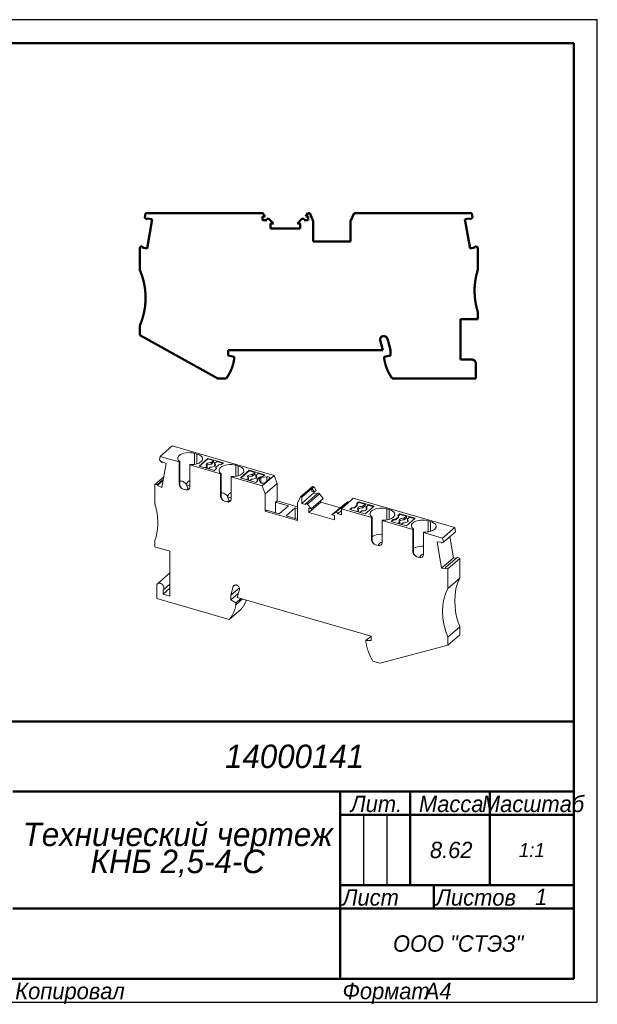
# Model space of a CAD drawing. Header units: millimetres. Extents: x 0 to 297, y 0 to 210.
# Tile 2 of 2: x 173 to 297, y 0 to 210. Entities that reach past the tile are written whole.
import ezdxf

# ---------------------------------------------------------------- set-up
doc = ezdxf.new("R2010")
doc.units = ezdxf.units.MM

# ---------------------------------------------------------------- blocks, each defined once
blk = doc.blocks.new('_FR1Страница_1')
at = {"color": 7, "lineweight": 25, "flags": 128}
for points in [[(297, 210), (0, 210)], [(297, 0), (297, 210)], [(247, 40), (247, 25)], [(252, 40), (252, 25)], [(242, 20), (292, 20)], [(0, 0), (297, 0)]]:
    blk.add_lwpolyline(points, dxfattribs=at)
at = {"color": 7, "lineweight": 50, "flags": 128}
for points in [[(20, 205), (292, 205)], [(292, 205), (292, 5)], [(107, 60), (292, 60)], [(172, 45), (292, 45)], [(242, 45), (242, 5)], [(257, 45), (257, 25)], [(274, 45), (274, 25)], [(242, 40), (292, 40)], [(242, 25), (292, 25)], [(262, 25), (262, 20)], [(172, 20), (292, 20)], [(292, 5), (20, 5)]]:
    blk.add_lwpolyline(points, dxfattribs=at)
at = {"color": 7}
for s, insert, char_height, width, attachment_point in [('\\pl0.5;{\\fT-FLEX Type A|b0|i1;\\l14000141 \\P}', (232, 52.5), 5, 122.5, 5), ('\\pl0.5;{\\fT-FLEX Type A|b0|i1;\\lМасштаб\\P}', (283, 44.125), 3.5, 19.75, 2), ('\\pl0.5;{\\fT-FLEX Type A|b0|i1;\\lЛит.\\P}', (249.5, 44.125), 3.5, 16.75, 2), ('\\pl0.5;{\\fT-FLEX Type A|b0|i1;\\lМасса\\P}', (265.5, 44.125), 3.5, 18.75, 2), ('\\pl0.5;{\\fT-FLEX Type A|b0|i1;\\l8.62\\P}', (265.5, 32.5), 3.5, 18.75, 5), ('{\\fT-FLEX Type A|b0|i1;\\l1:1\\P}', (283, 32.5), 3, 19.5, 5), ('\\pl0.5;{\\fT-FLEX Type A|b0|i1;\\l\\P}', (244.5, 32.5), 3.5, 6.75, 5), ('\\pl0.5;{\\fT-FLEX Type A|b0|i1;\\l\\P}', (249.5, 32.5), 3.5, 6.75, 5), ('\\pl0.5;{\\fT-FLEX Type A|b0|i1;\\l\\P}', (254.5, 32.5), 3.5, 6.75, 5), ('\\pl0.5;{\\fT-FLEX Type A|b0|i1;\\l\\H0.857143x;\\P}', (283, 32.5), 3.5, 19.75, 5), ('\\pl0.5;{\\fT-FLEX Type A|b0|i1;\\lЛист\\P}', (242, 24.125), 3.5, 11.75, 1), ('\\pl0.5;{\\fT-FLEX Type A|b0|i1;\\l\\H0.857143x;\\P}', (257, 24.125), 3.5, 11.75, 2), ('\\pl0.5;{\\fT-FLEX Type A|b0|i1;\\lЛистов\\P}', (262, 24.125), 3.5, 17.75, 1), ('{\\fT-FLEX Type A|b0|i1;\\l1\\P}', (285, 22.5), 3.5, 15.75, 5), ('\\pl0.5;{\\fT-FLEX Type A|b0|i1;\\l\\H0.857143x;\\P}', (285, 24.125), 3.5, 15.75, 2), ('{\\fT-FLEX Type A|b0|i1;\\l\\P}', (257, 22.5), 3.5, 11.75, 5), ('{\\fT-FLEX Type A|b0|i1;\\l}', (207, 20), 3, 71.5, 5), ('\\pl0.5;{\\fT-FLEX Type A|b0|i1;\\lООО "СТЭЗ"\\P}', (267, 12.5), 3.5, 51.75, 5), ('\\pl0.6;{\\fT-FLEX Type A|b0|i1;\\l \\P}', (207, 12.5), 3.5, 71.75, 5), ('\\pl0.5;{\\fT-FLEX Type A|b0|i1;\\lКопировал\\P}', (172, 4.125), 3.5, 23.566, 1), ('\\pl0.5;{\\fT-FLEX Type A|b0|i1;\\l\\P}', (193.816, 4.125), 3.5, 40.967, 1), ('\\pl0.5;{\\fT-FLEX Type A|b0|i1;\\lФормат\\P}', (242, 4.125), 3.5, 18.675, 1), ('\\pl0.5;{\\fT-FLEX Type A|b0|i1;\\l\\P}', (258.925, 4.125), 3.5, 9.825, 1), ('{\\fT-FLEX Type A|b0|i1;\\lA4\\P}', (262.962, 4.125), 3.5, 9.825, 2)]:
    blk.add_mtext(s, dxfattribs=dict(at, insert=insert, char_height=char_height, width=width, attachment_point=attachment_point))
at = {"color": 7, "insert": (207, 32.5), "char_height": 5, "width": 72.5, "attachment_point": 5, "line_spacing_factor": 0.692771}
blk.add_mtext('\\pl0.5;{\\fT-FLEX Type A|b0|i1;\\lТехнический чертеж\\PКНБ 2,5-4-С\\P}', dxfattribs=at)
blk = doc.blocks.new('Страница_1')
at = {"color": 7, "lineweight": 50, "flags": 128}
for points in [[(200.394, 168.651), (200.217, 167.649)], [(225.452, 168.651), (200.394, 168.651)], [(225.452, 168.651), (225.942, 167.951)], [(234.629, 167.951), (235.119, 168.651)], [(235.119, 168.651), (235.496, 168.651)], [(235.496, 168.651), (236.236, 166.901)], [(244.236, 166.901), (244.975, 168.651)], [(244.975, 168.651), (270.171, 168.651)], [(270.171, 168.651), (270.336, 167.719)], [(200.217, 167.649), (200.686, 167.256)], [(200.686, 167.256), (200.733, 167.524)], [(200.688, 161.109), (201.787, 167.338)], [(201.787, 167.338), (200.733, 167.524)], [(225.386, 167.951), (225.386, 167.151)], [(225.942, 167.951), (225.386, 167.951)], [(226.295, 167.151), (225.386, 167.151)], [(227.719, 166.451), (226.807, 167.364)], [(227.719, 166.451), (227.111, 166.451)], [(227.111, 165.401), (227.111, 166.451)], [(232.852, 166.451), (233.764, 167.364)], [(232.852, 166.451), (233.461, 166.451)], [(233.461, 166.451), (233.461, 165.401)], [(235.186, 167.151), (234.276, 167.151)], [(235.186, 167.951), (234.629, 167.951)], [(235.186, 167.951), (235.186, 167.151)], [(236.236, 163.601), (236.236, 166.901)], [(244.236, 166.901), (244.236, 163.601)], [(268.684, 167.339), (269.738, 167.525)], [(269.783, 161.11), (268.684, 167.339)], [(269.785, 167.257), (269.738, 167.525)], [(269.785, 167.257), (270.336, 167.719)], [(227.111, 165.401), (233.461, 165.401)], [(236.236, 163.601), (236.236, 162.601)], [(236.236, 162.601), (244.236, 162.601)], [(244.236, 162.601), (244.236, 163.601)], [(199.136, 161.364), (199.682, 161.563)], [(199.136, 156.551), (199.136, 161.364)], [(199.682, 161.563), (199.635, 161.295)], [(200.688, 161.109), (199.635, 161.295)], [(270.836, 161.296), (269.783, 161.11)], [(271.436, 161.329), (270.789, 161.564)], [(270.789, 161.564), (270.836, 161.296)], [(271.436, 161.329), (271.436, 156.551)], [(271.436, 145.951), (271.436, 147.551)], [(267.736, 137.351), (267.736, 145.951)], [(267.736, 145.951), (271.436, 145.951)], [(199.136, 142.551), (199.136, 144.551)], [(199.136, 142.551), (215.808, 133.301)], [(250.584, 141.47), (251.151, 139.351)], [(251.26, 142.351), (251.334, 142.351)], [(252.736, 139.41), (252.106, 141.759)], [(251.151, 139.351), (218.036, 139.351)], [(218.036, 138.251), (218.036, 139.351)], [(252.736, 139.41), (252.736, 138.251)], [(218.036, 138.251), (219.336, 137.903)], [(219.336, 137.451), (219.336, 137.903)], [(252.736, 138.251), (251.436, 137.903)], [(251.436, 137.903), (251.436, 137.451)], [(267.736, 137.351), (270.116, 137.351)], [(271.016, 136.451), (271.016, 133.301)], [(215.808, 133.301), (217.641, 133.301)], [(271.016, 133.301), (253.13, 133.301)]]:
    blk.add_lwpolyline(points, dxfattribs=at)
at = {"color": 7, "linetype": 'Continuous', "lineweight": 50, "const_width": 0.5}
for points in [[(226.807, 167.364, 0.6681786), (226.295, 167.151, 0.6681786)], [(234.276, 167.151, 0.6681786), (233.764, 167.364, 0.6681786)], [(199.136, 144.551, 0.2087122), (199.136, 156.551, 0.2087122)], [(271.436, 156.551, 0.1071234), (270.856, 150.223, 0.1071234)], [(270.856, 150.223, 0.0456616), (271.436, 147.551, 0.0456616)], [(251.26, 142.351, 0.4931454), (250.584, 141.47, 0.4931454)], [(252.106, 141.759, 0.3394543), (251.334, 142.351, 0.3394543)], [(217.641, 133.301, 0.1196559), (219.336, 137.451, 0.1196559)], [(251.436, 137.451, 0.1196559), (253.13, 133.301, 0.1196559)], [(271.016, 136.451, 0.4142136), (270.116, 137.351, 0.4142136)]]:
    blk.add_lwpolyline(points, format="xyb", dxfattribs=at)
at = {"color": 7, "lineweight": 18, "flags": 128}
for points in [[(206.063, 118.882), (203.488, 116.652)], [(227.883, 112.583), (206.063, 118.882)], [(203.488, 116.652), (203.346, 115.885)], [(203.822, 115.348), (203.346, 115.885)], [(203.488, 116.652), (207.589, 115.468)], [(207.698, 115.563), (207.521, 115.709), (207.386, 115.866), (207.298, 116.031), (207.258, 116.201), (207.266, 116.372), (207.323, 116.541), (207.427, 116.704), (207.577, 116.857)], [(207.577, 116.857), (207.851, 117.049), (208.194, 117.21), (208.594, 117.334), (209.034, 117.417), (209.498, 117.455), (209.968, 117.447), (210.427, 117.394), (210.855, 117.297)], [(211.375, 117.147), (211.708, 117.031), (211.998, 116.888), (212.235, 116.723), (212.413, 116.541), (212.527, 116.346), (212.574, 116.144), (212.551, 115.941), (212.461, 115.743), (212.305, 115.555), (212.089, 115.383), (211.817, 115.232), (211.498, 115.106), (211.142, 115.009), (210.757, 114.943), (210.356, 114.911), (209.95, 114.913)], [(210.855, 117.297), (211.375, 117.147)], [(210.855, 117.297), (210.855, 114.96)], [(211.375, 117.147), (211.375, 115.073)], [(213.729, 116.236), (211.829, 114.591)], [(211.942, 114.558), (213.729, 116.106)], [(217.02, 115.286), (213.729, 116.236)], [(213.729, 116.236), (213.729, 116.106)], [(213.729, 116.106), (214.942, 115.756)], [(203.822, 115.348), (203.863, 115.568)], [(204.002, 115.504), (203.822, 115.348)], [(203.824, 110.024), (204.776, 115.144)], [(204.776, 115.144), (203.863, 115.568)], [(207.589, 115.468), (207.698, 115.563)], [(207.589, 110.748), (207.589, 115.468)], [(207.698, 115.563), (207.698, 110.37)], [(209.95, 114.913), (209.841, 114.818)], [(209.841, 114.818), (209.841, 110.098)], [(209.841, 114.818), (216.423, 112.918)], [(211.829, 114.591), (215.12, 113.641)], [(213.154, 114.208), (213.534, 114.537)], [(213.472, 115.083), (213.366, 114.949), (213.34, 114.805), (213.398, 114.664), (213.534, 114.537)], [(213.472, 114.737), (213.407, 114.655)], [(213.534, 114.19), (213.454, 114.121)], [(214.45, 115.33), (214.162, 115.326), (213.888, 115.28), (213.651, 115.197), (213.472, 115.083)], [(214.45, 114.984), (214.162, 114.979), (213.888, 114.933), (213.651, 114.85), (213.472, 114.737)], [(213.534, 114.19), (213.534, 114.537)], [(214.226, 114.337), (213.847, 114.008)], [(214.226, 114.337), (214.515, 114.341), (214.789, 114.387), (215.025, 114.47), (215.204, 114.583), (215.311, 114.718), (215.337, 114.861), (215.279, 115.003), (215.143, 115.13)], [(214.45, 115.33), (214.942, 115.756)], [(214.942, 115.41), (214.45, 114.984)], [(214.45, 115.33), (214.45, 114.984)], [(214.942, 115.756), (214.942, 115.41)], [(215.335, 115.296), (214.942, 115.41)], [(215.12, 113.641), (215.57, 114.03)], [(215.635, 115.556), (215.143, 115.13)], [(215.143, 114.784), (215.143, 115.13)], [(215.27, 114.665), (215.143, 114.784)], [(215.424, 114.303), (216.024, 114.823)], [(215.57, 114.03), (215.424, 114.303)], [(215.424, 114.303), (215.424, 114.174)], [(215.523, 113.989), (215.424, 114.174)], [(215.635, 115.556), (216.908, 115.189)], [(216.024, 114.823), (216.57, 114.896)], [(216.532, 113.013), (216.354, 113.159), (216.22, 113.316), (216.132, 113.481), (216.091, 113.651), (216.1, 113.822), (216.156, 113.991), (216.261, 114.154), (216.41, 114.307)], [(216.41, 114.307), (216.684, 114.499), (217.028, 114.66), (217.427, 114.784), (217.867, 114.867), (218.332, 114.905), (218.802, 114.897), (219.26, 114.844), (219.689, 114.747)], [(216.57, 114.896), (217.02, 115.286)], [(220.208, 114.597), (220.542, 114.481), (220.831, 114.338), (221.068, 114.173), (221.246, 113.991), (221.36, 113.796), (221.407, 113.594), (221.385, 113.391), (221.295, 113.193), (221.139, 113.005), (220.922, 112.833), (220.65, 112.682), (220.332, 112.556), (219.975, 112.459), (219.591, 112.393), (219.19, 112.361), (218.783, 112.363)], [(219.689, 114.747), (219.689, 112.41)], [(219.689, 114.747), (220.208, 114.597)], [(220.208, 114.597), (220.208, 112.523)], [(222.563, 113.686), (220.663, 112.041)], [(222.563, 113.686), (222.563, 113.556)], [(225.854, 112.736), (222.563, 113.686)], [(204.232, 112.22), (202.393, 110.627)], [(204.134, 111.692), (202.953, 110.669)], [(216.423, 112.918), (216.532, 113.013)], [(216.423, 108.198), (216.423, 112.918)], [(216.532, 113.013), (216.532, 107.82)], [(218.783, 112.363), (218.674, 112.268)], [(218.674, 112.268), (218.674, 107.548)], [(218.674, 112.268), (225.308, 110.353)], [(220.663, 112.041), (223.954, 111.091)], [(220.775, 112.008), (222.563, 113.556)], [(221.988, 111.658), (222.367, 111.987)], [(222.306, 112.533), (222.199, 112.399), (222.173, 112.255), (222.231, 112.114), (222.367, 111.987)], [(222.306, 112.187), (222.241, 112.105)], [(222.367, 111.64), (222.288, 111.571)], [(223.284, 112.78), (222.995, 112.776), (222.721, 112.73), (222.485, 112.647), (222.306, 112.533)], [(223.284, 112.434), (222.995, 112.429), (222.721, 112.383), (222.485, 112.3), (222.306, 112.187)], [(222.367, 111.64), (222.367, 111.987)], [(222.563, 113.556), (223.775, 113.206)], [(223.06, 111.787), (222.681, 111.458)], [(223.06, 111.787), (223.349, 111.791), (223.623, 111.837), (223.859, 111.92), (224.038, 112.033), (224.145, 112.168), (224.17, 112.311), (224.113, 112.453), (223.976, 112.58)], [(223.284, 112.78), (223.775, 113.206)], [(223.775, 112.86), (223.284, 112.434)], [(223.284, 112.78), (223.284, 112.434)], [(223.775, 113.206), (223.775, 112.86)], [(224.168, 112.746), (223.775, 112.86)], [(224.468, 113.006), (223.976, 112.58)], [(223.976, 112.234), (223.976, 112.58)], [(224.103, 112.115), (223.976, 112.234)], [(224.257, 111.753), (224.857, 112.273)], [(224.404, 111.48), (224.257, 111.753)], [(224.257, 111.753), (224.257, 111.624)], [(224.356, 111.439), (224.257, 111.624)], [(224.468, 113.006), (225.741, 112.639)], [(224.589, 111.74), (225.046, 112.136)], [(224.935, 111.094), (224.589, 111.74)], [(224.857, 112.273), (225.404, 112.346)], [(226.339, 112.309), (225.046, 112.136)], [(225.046, 112.136), (225.046, 110.995)], [(225.308, 110.353), (227.883, 112.583)], [(225.404, 112.346), (225.854, 112.736)], [(226.936, 112.156), (226.841, 112.234), (226.697, 112.29), (226.521, 112.317), (226.339, 112.309)], [(226.339, 112.309), (226.339, 111.374)], [(226.465, 111.463), (226.923, 111.964)], [(228.524, 110.883), (227.883, 112.583)], [(202.393, 110.627), (202.953, 110.669)], [(202.393, 110.627), (202.393, 106.489)], [(204.093, 111.472), (202.912, 110.448)], [(202.953, 110.669), (202.912, 110.448)], [(202.912, 110.448), (203.824, 110.024)], [(207.698, 110.37), (207.627, 110.534), (207.6, 110.631), (207.589, 110.748)], [(207.589, 110.748), (207.655, 110.398), (207.843, 110.063), (208.124, 109.794), (208.455, 109.632)], [(207.698, 111.349), (207.704, 111.353), (207.851, 111.394), (208.014, 111.392), (208.194, 111.35), (208.388, 111.266), (208.594, 111.141), (209.034, 110.776)], [(208.188, 109.763), (208.008, 109.909), (207.836, 110.123), (207.698, 110.37)], [(208.455, 109.632), (208.975, 109.482)], [(209.841, 110.098), (209.775, 109.786), (209.587, 109.559), (209.306, 109.453), (208.975, 109.482)], [(208.975, 109.482), (209.197, 109.452)], [(209.841, 111.51), (209.731, 111.444), (209.494, 111.258), (209.034, 110.776)], [(209.034, 110.776), (209.069, 110.564)], [(209.459, 109.777), (209.069, 110.564)], [(209.069, 110.564), (209.841, 110.342)], [(209.459, 109.777), (209.099, 109.465)], [(209.216, 109.447), (209.196, 109.449)], [(209.459, 109.511), (209.459, 109.777)], [(223.954, 111.091), (224.404, 111.48)], [(225.825, 111.014), (225.728, 110.963), (225.607, 110.927), (225.47, 110.91), (225.329, 110.913), (225.196, 110.935), (225.08, 110.975), (224.99, 111.029), (224.935, 111.094)], [(225.949, 108.653), (225.308, 110.353)], [(225.825, 111.014), (226.465, 111.463)], [(228.524, 110.883), (225.949, 108.653)], [(228.524, 110.883), (228.524, 108.025)], [(236.093, 110.213), (233.518, 107.983)], [(235.961, 109.789), (233.786, 107.906)], [(236.019, 109.773), (235.961, 109.789)], [(235.961, 109.789), (235.961, 109.183)], [(236.419, 110.119), (236.019, 109.773)], [(236.443, 109.044), (236.019, 109.773)], [(236.419, 110.119), (236.093, 110.213)], [(236.843, 109.39), (236.419, 110.119)], [(216.532, 107.82), (216.46, 107.984), (216.433, 108.081), (216.423, 108.198)], [(216.423, 108.198), (216.488, 107.848), (216.676, 107.513), (216.957, 107.244), (217.289, 107.082)], [(216.532, 108.799), (216.538, 108.803), (216.684, 108.844), (216.848, 108.842), (217.028, 108.8), (217.221, 108.716), (217.427, 108.591), (217.867, 108.226)], [(217.021, 107.213), (216.841, 107.359), (216.669, 107.573), (216.532, 107.82)], [(218.674, 107.548), (218.608, 107.236), (218.421, 107.009), (218.14, 106.903), (217.808, 106.932)], [(218.674, 108.96), (218.564, 108.894), (218.327, 108.708), (217.867, 108.226)], [(217.867, 108.226), (217.903, 108.014)], [(217.903, 108.014), (218.674, 107.792)], [(218.293, 107.227), (217.903, 108.014)], [(225.949, 108.653), (225.949, 105.795)], [(228.524, 107.159), (228.524, 108.025)], [(233.518, 107.983), (232.877, 106.653)], [(233.786, 107.906), (233.518, 107.983)], [(236.361, 108.837), (233.786, 106.607)], [(233.786, 107.906), (233.786, 106.607)], [(237.212, 108.761), (234.637, 106.531)], [(237.593, 108.665), (235.018, 106.435)], [(238.383, 107.647), (235.808, 105.417)], [(235.961, 109.183), (236.443, 109.044)], [(236.361, 109.068), (236.361, 108.837)], [(236.361, 108.837), (237.065, 108.634)], [(236.843, 109.39), (236.443, 109.044)], [(237.593, 108.665), (237.531, 108.728), (237.46, 108.775), (237.383, 108.8), (237.309, 108.803), (237.244, 108.783), (237.215, 108.759)], [(238.383, 107.647), (237.593, 108.665)], [(244.448, 107.339), (242.273, 105.456)], [(244.391, 107.356), (244.148, 107.079)], [(244.791, 107.702), (244.391, 107.356)], [(244.448, 107.339), (244.391, 107.356)], [(244.791, 107.702), (266.492, 101.438)], [(202.894, 100.864), (202.918, 101.06), (202.938, 101.258), (202.955, 101.456), (202.968, 101.656), (202.979, 101.856), (202.986, 102.058), (202.99, 102.261), (202.991, 102.465), (202.989, 102.67), (202.983, 102.875), (202.975, 103.082), (202.963, 103.289), (202.948, 103.497), (202.929, 103.705), (202.908, 103.914), (202.883, 104.124), (202.855, 104.334), (202.824, 104.545), (202.79, 104.756), (202.753, 104.967), (202.712, 105.179), (202.668, 105.391), (202.622, 105.603), (202.572, 105.815), (202.519, 106.027), (202.463, 106.24), (202.404, 106.452), (202.393, 106.489)], [(217.289, 107.082), (217.808, 106.932)], [(217.808, 106.932), (218.03, 106.902)], [(218.293, 107.227), (217.933, 106.915)], [(218.049, 106.897), (218.029, 106.899)], [(218.293, 106.961), (218.293, 107.227)], [(225.949, 105.795), (225.949, 104.929)], [(228.524, 107.159), (228.199, 106.877)], [(230.927, 106.09), (228.199, 106.877)], [(228.199, 106.877), (228.199, 104.611)], [(232.877, 105.902), (228.524, 107.159)], [(228.964, 104.39), (230.927, 106.09)], [(232.399, 105.665), (230.437, 103.965)], [(232.877, 105.527), (232.399, 105.665)], [(232.399, 105.665), (232.399, 103.399)], [(232.877, 103.795), (232.877, 106.653)], [(233.786, 106.607), (234.574, 106.379)], [(235.018, 106.435), (234.956, 106.498), (234.885, 106.545), (234.808, 106.57), (234.734, 106.573), (234.669, 106.553), (234.618, 106.511), (234.585, 106.452), (234.574, 106.379)], [(235.808, 105.417), (235.018, 106.435)], [(237.855, 106.89), (235.28, 104.66)], [(235.808, 105.417), (235.28, 105.569)], [(235.28, 105.569), (235.28, 104.66)], [(237.855, 107.19), (237.855, 106.89)], [(242.04, 105.682), (237.855, 106.89)], [(242.827, 106.364), (240.252, 104.134)], [(243.617, 106.926), (241.042, 104.696)], [(248.725, 103.593), (242.273, 105.456)], [(242.273, 105.456), (242.273, 104.157)], [(242.827, 106.364), (243.617, 106.926)], [(243.617, 106.926), (243.678, 106.954), (243.75, 106.959), (243.826, 106.94), (243.9, 106.9), (243.921, 106.882)], [(244.046, 105.291), (244.496, 105.68)], [(247.337, 104.341), (244.046, 105.291)], [(244.158, 105.258), (244.496, 105.55)], [(244.496, 105.68), (245.042, 105.753)], [(244.496, 105.55), (244.496, 105.68)], [(244.496, 105.55), (245.042, 105.624)], [(245.042, 105.753), (245.642, 106.273)], [(245.042, 105.624), (245.642, 106.143)], [(245.042, 105.753), (245.042, 105.624)], [(245.496, 106.546), (245.946, 106.936)], [(245.642, 106.273), (245.496, 106.546)], [(245.543, 106.458), (245.946, 106.806)], [(245.642, 106.273), (245.642, 106.143)], [(245.923, 105.187), (245.787, 105.314), (245.729, 105.455), (245.755, 105.599), (245.862, 105.733), (246.041, 105.847), (246.277, 105.93), (246.551, 105.976), (246.84, 105.98)], [(245.796, 105.305), (245.862, 105.387), (246.041, 105.5), (246.277, 105.583), (246.551, 105.629), (246.84, 105.634)], [(245.946, 106.936), (249.237, 105.986)], [(245.946, 106.936), (245.946, 106.806)], [(247.331, 106.406), (245.946, 106.806)], [(247.331, 106.406), (246.84, 105.98)], [(246.84, 105.634), (247.331, 106.06)], [(246.84, 105.634), (246.84, 105.98)], [(247.331, 106.06), (247.331, 106.406)], [(247.331, 106.06), (247.724, 105.946)], [(249.237, 105.986), (247.337, 104.341)], [(247.532, 105.78), (248.024, 106.206)], [(247.532, 105.78), (247.668, 105.653), (247.726, 105.511), (247.7, 105.368), (247.594, 105.233)], [(247.532, 105.78), (247.532, 105.434)], [(247.532, 105.434), (247.659, 105.315)], [(249.124, 105.889), (248.024, 106.206)], [(251.991, 105.422), (251.624, 105.508), (251.232, 105.562), (250.828, 105.582), (250.422, 105.568), (250.028, 105.52), (249.655, 105.439), (249.314, 105.328), (249.017, 105.19), (248.769, 105.029), (248.58, 104.849), (248.455, 104.656), (248.396, 104.455), (248.406, 104.252), (248.484, 104.053), (248.628, 103.863), (248.834, 103.688)], [(251.991, 105.422), (251.991, 103.084)], [(252.511, 105.272), (251.991, 105.422)], [(252.511, 105.272), (252.511, 103.196)], [(253.389, 103.632), (253.584, 103.847), (253.69, 104.076), (253.706, 104.311), (253.629, 104.543), (253.463, 104.763), (253.215, 104.963), (252.893, 105.135), (252.511, 105.272)], [(226.236, 105.178), (225.949, 104.929)], [(232.877, 102.929), (225.949, 104.929)], [(226.236, 105.178), (228.964, 104.39)], [(230.437, 103.965), (232.877, 103.261)], [(232.877, 102.929), (232.877, 103.795)], [(240.779, 103.072), (235.28, 104.66)], [(240.252, 104.134), (241.042, 104.696)], [(240.252, 104.134), (240.779, 103.982)], [(240.779, 103.072), (240.779, 103.982)], [(241.042, 104.696), (241.103, 104.724), (241.175, 104.729), (241.251, 104.71), (241.325, 104.67), (241.391, 104.612), (241.442, 104.541), (241.474, 104.463), (241.486, 104.384)], [(242.273, 105.066), (241.486, 104.384)], [(241.486, 104.384), (242.273, 104.157)], [(245.923, 105.187), (245.544, 104.858)], [(245.844, 104.771), (245.923, 104.84)], [(245.923, 104.84), (245.923, 105.187)], [(246.237, 104.658), (246.616, 104.987)], [(247.594, 105.233), (247.415, 105.12), (247.178, 105.037), (246.904, 104.991), (246.616, 104.987)], [(248.834, 103.688), (248.725, 103.593)], [(248.725, 103.593), (248.725, 98.873)], [(248.834, 103.688), (248.834, 98.495)], [(251.086, 103.038), (251.428, 103.034), (251.768, 103.054), (252.098, 103.099), (252.412, 103.166), (252.704, 103.255), (252.968, 103.364), (253.198, 103.491), (253.389, 103.632)], [(252.879, 102.741), (253.329, 103.13)], [(253.329, 103.13), (253.876, 103.203)], [(253.329, 103), (253.329, 103.13)], [(253.876, 103.203), (254.476, 103.723)], [(253.876, 103.074), (254.476, 103.593)], [(253.876, 103.203), (253.876, 103.074)], [(254.329, 103.996), (254.779, 104.386)], [(254.476, 103.723), (254.329, 103.996)], [(254.377, 103.908), (254.779, 104.256)], [(254.476, 103.723), (254.476, 103.593)], [(254.756, 102.637), (254.62, 102.764), (254.563, 102.905), (254.588, 103.049), (254.695, 103.183), (254.874, 103.297), (255.11, 103.38), (255.384, 103.426), (255.673, 103.43)], [(254.779, 104.386), (254.779, 104.256)], [(254.779, 104.386), (258.07, 103.436)], [(256.165, 103.856), (254.779, 104.256)], [(256.165, 103.856), (255.673, 103.43)], [(255.673, 103.084), (256.165, 103.51)], [(255.673, 103.084), (255.673, 103.43)], [(256.165, 103.51), (256.165, 103.856)], [(256.165, 103.51), (256.558, 103.396)], [(258.07, 103.436), (256.17, 101.791)], [(256.366, 103.23), (256.858, 103.656)], [(256.366, 103.23), (256.366, 102.884)], [(256.366, 103.23), (256.502, 103.103), (256.56, 102.961), (256.534, 102.818), (256.427, 102.683)], [(257.957, 103.339), (256.858, 103.656)], [(250.977, 102.943), (251.086, 103.038)], [(257.559, 101.043), (250.977, 102.943)], [(250.977, 98.223), (250.977, 102.943)], [(256.17, 101.791), (252.879, 102.741)], [(252.992, 102.708), (253.329, 103)], [(253.329, 103), (253.876, 103.074)], [(254.756, 102.637), (254.377, 102.308)], [(254.63, 102.755), (254.695, 102.837), (254.874, 102.95), (255.11, 103.033), (255.384, 103.079), (255.673, 103.084)], [(254.677, 102.221), (254.756, 102.29)], [(254.756, 102.29), (254.756, 102.637)], [(255.07, 102.108), (255.449, 102.437)], [(256.427, 102.683), (256.248, 102.57), (256.012, 102.487), (255.738, 102.441), (255.449, 102.437)], [(256.366, 102.884), (256.492, 102.765)], [(260.825, 102.872), (260.457, 102.958), (260.065, 103.012), (259.661, 103.032), (259.256, 103.018), (258.861, 102.97), (258.488, 102.889), (258.148, 102.778), (257.85, 102.64), (257.603, 102.479), (257.414, 102.299), (257.288, 102.106), (257.229, 101.905), (257.239, 101.702), (257.317, 101.503), (257.462, 101.313), (257.668, 101.138)], [(257.668, 101.138), (257.559, 101.043)], [(257.559, 101.043), (257.559, 96.323)], [(257.668, 101.138), (257.668, 95.945)], [(259.92, 100.488), (260.261, 100.484), (260.601, 100.504), (260.931, 100.549), (261.246, 100.616), (261.538, 100.705), (261.801, 100.814), (262.031, 100.941), (262.223, 101.082)], [(260.825, 102.872), (260.825, 100.534)], [(261.344, 102.722), (260.825, 102.872)], [(262.223, 101.082), (262.417, 101.297), (262.524, 101.526), (262.539, 101.761), (262.463, 101.993), (262.297, 102.213), (262.048, 102.413), (261.727, 102.585), (261.344, 102.722)], [(261.344, 102.722), (261.344, 100.646)], [(266.492, 101.438), (263.917, 99.208)], [(266.492, 101.438), (266.645, 100.526)], [(202.393, 98.695), (202.453, 98.873), (202.509, 99.053), (202.563, 99.234), (202.613, 99.417), (202.66, 99.602), (202.705, 99.789), (202.746, 99.977), (202.784, 100.166), (202.818, 100.357), (202.85, 100.55), (202.878, 100.744), (202.894, 100.864)], [(248.834, 99.481), (248.987, 99.588), (249.33, 99.749), (249.73, 99.873), (250.17, 99.956), (250.634, 99.994), (250.977, 99.988)], [(259.81, 100.393), (259.92, 100.488)], [(259.81, 100.393), (263.917, 99.208)], [(259.81, 95.673), (259.81, 100.393)], [(263.917, 99.208), (264.07, 98.296)], [(266.645, 100.526), (264.07, 98.296)], [(266.237, 94.98), (265.476, 99.513)], [(202.393, 97.309), (202.393, 98.695)], [(205.597, 96.384), (202.393, 97.309)], [(248.725, 98.873), (248.791, 98.523), (248.979, 98.188), (249.26, 97.919), (249.591, 97.757)], [(248.725, 98.873), (248.736, 98.756), (248.763, 98.659), (248.834, 98.495)], [(249.324, 97.888), (249.144, 98.034), (248.972, 98.248), (248.834, 98.495)], [(250.111, 97.607), (249.591, 97.757)], [(250.977, 98.223), (250.911, 97.911), (250.723, 97.684), (250.442, 97.578), (250.111, 97.607)], [(250.111, 97.607), (250.333, 97.577)], [(250.139, 97.611), (250.36, 97.967), (250.512, 98.117), (250.689, 98.239), (250.887, 98.326), (250.977, 98.346)], [(250.352, 97.572), (250.332, 97.574)], [(257.668, 96.931), (257.82, 97.038), (258.164, 97.199), (258.563, 97.323), (259.004, 97.406), (259.468, 97.444), (259.81, 97.438)], [(262.711, 98.419), (263.623, 98.316)], [(263.662, 92.75), (262.711, 98.419)], [(263.664, 98.072), (263.623, 98.316)], [(264.07, 98.296), (263.664, 98.072)], [(205.597, 86.772), (205.597, 96.384)], [(257.559, 96.323), (257.625, 95.973), (257.812, 95.638), (258.093, 95.369), (258.425, 95.207)], [(257.559, 96.323), (257.57, 96.206), (257.596, 96.109), (257.668, 95.945)], [(258.158, 95.338), (257.978, 95.484), (257.805, 95.698), (257.668, 95.945)], [(258.944, 95.057), (258.425, 95.207)], [(259.81, 95.673), (259.744, 95.361), (259.557, 95.134), (259.276, 95.028), (258.944, 95.057)], [(258.944, 95.057), (259.166, 95.027)], [(258.972, 95.061), (259.194, 95.417), (259.346, 95.567), (259.523, 95.689), (259.721, 95.776), (259.81, 95.796)], [(259.185, 95.022), (259.166, 95.024)], [(266.237, 94.98), (263.662, 92.75)], [(267.108, 95.121), (264.533, 92.891)], [(267.582, 94.812), (265.007, 92.582)], [(266.237, 94.98), (266.864, 94.909)], [(267.582, 94.812), (267.108, 95.121)], [(267.582, 90.644), (267.582, 94.812)], [(263.662, 92.75), (264.574, 92.647)], [(264.533, 92.891), (264.574, 92.647)], [(265.007, 92.582), (264.533, 92.891)], [(205.522, 91.663), (202.947, 89.433)], [(205.597, 91.707), (205.56, 91.692), (205.529, 91.655)], [(265.007, 88.414), (265.007, 92.582)], [(267.582, 90.644), (265.007, 88.414)], [(267.582, 80.252), (267.111, 81.638), (266.771, 83.028), (266.566, 84.407), (266.497, 85.761), (266.566, 87.076), (266.771, 88.336), (267.111, 89.53), (267.582, 90.644)], [(204.315, 88.527), (204.315, 88.54), (204.315, 88.552), (204.315, 88.564), (204.314, 88.577), (204.313, 88.589), (204.312, 88.602), (204.311, 88.614), (204.309, 88.627), (204.308, 88.639), (204.306, 88.652), (204.304, 88.665), (204.302, 88.677), (204.299, 88.69), (204.297, 88.703), (204.294, 88.715), (204.291, 88.728), (204.288, 88.741), (204.285, 88.754), (204.281, 88.766), (204.277, 88.779), (204.273, 88.792), (204.269, 88.805), (204.265, 88.817), (204.261, 88.83), (204.256, 88.843), (204.251, 88.855), (204.246, 88.868), (204.241, 88.881), (204.236, 88.893), (204.231, 88.906), (204.225, 88.918), (204.219, 88.931), (204.213, 88.943), (204.207, 88.955), (204.201, 88.968), (204.194, 88.98), (204.188, 88.992), (204.181, 89.004), (204.174, 89.016), (204.167, 89.028), (204.159, 89.04), (204.152, 89.052), (204.144, 89.064), (204.137, 89.076), (204.129, 89.087), (204.121, 89.099), (204.113, 89.11), (204.104, 89.122), (204.096, 89.133), (204.087, 89.144), (204.078, 89.155), (204.07, 89.166), (204.061, 89.177), (204.052, 89.188), (204.042, 89.199), (204.033, 89.209), (204.023, 89.22), (204.014, 89.23), (204.004, 89.24), (203.994, 89.251), (203.984, 89.261), (203.974, 89.27), (203.964, 89.28), (203.954, 89.29), (203.943, 89.299), (203.933, 89.309), (203.922, 89.318), (203.912, 89.327), (203.901, 89.336), (203.89, 89.345), (203.879, 89.353), (203.868, 89.362), (203.857, 89.37), (203.846, 89.378), (203.834, 89.386), (203.823, 89.394), (203.812, 89.402), (203.8, 89.409), (203.789, 89.417), (203.777, 89.424), (203.765, 89.431), (203.754, 89.438), (203.742, 89.445), (203.73, 89.451), (203.718, 89.458), (203.706, 89.464), (203.694, 89.47), (203.682, 89.476), (203.67, 89.481), (203.658, 89.487), (203.646, 89.492), (203.634, 89.497), (203.622, 89.502), (203.609, 89.507), (203.597, 89.512), (203.585, 89.516), (203.573, 89.52), (203.561, 89.524), (203.548, 89.528), (203.536, 89.532), (203.524, 89.535), (203.512, 89.538), (203.499, 89.541), (203.487, 89.544), (203.475, 89.547), (203.463, 89.549), (203.451, 89.552), (203.438, 89.554), (203.426, 89.556), (203.414, 89.557), (203.402, 89.559), (203.39, 89.56), (203.378, 89.561), (203.366, 89.562), (203.354, 89.563), (203.342, 89.563), (203.33, 89.563), (203.319, 89.563), (203.307, 89.563), (203.295, 89.563), (203.284, 89.563), (203.272, 89.562), (203.261, 89.561), (203.249, 89.56), (203.238, 89.558), (203.227, 89.557), (203.215, 89.555), (203.204, 89.553), (203.193, 89.551), (203.182, 89.549), (203.171, 89.546), (203.161, 89.544), (203.15, 89.541), (203.139, 89.538), (203.129, 89.534), (203.118, 89.531), (203.108, 89.527), (203.098, 89.523), (203.088, 89.519), (203.078, 89.515), (203.068, 89.511), (203.058, 89.506), (203.049, 89.501), (203.039, 89.496), (203.03, 89.491), (203.021, 89.486), (203.012, 89.48), (203.003, 89.474), (202.994, 89.469), (202.985, 89.462), (202.976, 89.456), (202.968, 89.45), (202.96, 89.443), (202.951, 89.436), (202.943, 89.43), (202.936, 89.422), (202.928, 89.415), (202.92, 89.408), (202.913, 89.4), (202.906, 89.392), (202.898, 89.384), (202.891, 89.376), (202.885, 89.368), (202.878, 89.36), (202.872, 89.351), (202.865, 89.343), (202.859, 89.334), (202.853, 89.325), (202.847, 89.316), (202.842, 89.307), (202.836, 89.297), (202.831, 89.288), (202.826, 89.278), (202.821, 89.268), (202.816, 89.258), (202.811, 89.248), (202.807, 89.238), (202.803, 89.228), (202.799, 89.218), (202.795, 89.207), (202.791, 89.196), (202.788, 89.186), (202.784, 89.175), (202.781, 89.164), (202.778, 89.153), (202.775, 89.142), (202.773, 89.131), (202.77, 89.119), (202.768, 89.108), (202.766, 89.096), (202.764, 89.085), (202.763, 89.073), (202.761, 89.061), (202.76, 89.05), (202.759, 89.038), (202.758, 89.026), (202.758, 89.014), (202.757, 89.002), (202.757, 88.989), (202.757, 88.977)], [(202.757, 88.977), (202.757, 86.249)], [(204.142, 88.087), (205.597, 89.347)], [(204.142, 88.087), (204.15, 88.095), (204.157, 88.102), (204.165, 88.11), (204.172, 88.118), (204.179, 88.126), (204.186, 88.134), (204.192, 88.142), (204.199, 88.151), (204.205, 88.159), (204.211, 88.168), (204.217, 88.177), (204.223, 88.186), (204.229, 88.195), (204.235, 88.205), (204.24, 88.214), (204.245, 88.224), (204.25, 88.234), (204.255, 88.243), (204.26, 88.253), (204.264, 88.264), (204.268, 88.274), (204.272, 88.284), (204.276, 88.295), (204.28, 88.305), (204.284, 88.316), (204.287, 88.327), (204.29, 88.338), (204.293, 88.349), (204.296, 88.36), (204.299, 88.371), (204.301, 88.382), (204.303, 88.393), (204.305, 88.405), (204.307, 88.417), (204.309, 88.428), (204.31, 88.44), (204.312, 88.452), (204.313, 88.464), (204.314, 88.476), (204.314, 88.488), (204.315, 88.5), (204.315, 88.512), (204.315, 88.524), (204.315, 88.527)], [(204.142, 87.192), (205.597, 88.452)], [(218.588, 86.97), (219.133, 88.846)], [(220.436, 88.571), (218.588, 86.97)], [(219.133, 88.846), (219.226, 89.025), (219.38, 89.145), (219.579, 89.194), (219.802, 89.166)], [(219.516, 89.178), (219.133, 88.846)], [(219.866, 89.148), (219.802, 89.166)], [(219.866, 89.148), (220.003, 89.092), (220.134, 89.008), (220.25, 88.899), (220.347, 88.772), (220.418, 88.632), (220.46, 88.488), (220.472, 88.347), (220.451, 88.216)], [(265.007, 78.022), (264.536, 79.408), (264.196, 80.798), (263.991, 82.177), (263.922, 83.531), (263.991, 84.846), (264.196, 86.106), (264.536, 87.3), (265.007, 88.414)], [(204.142, 88.087), (204.142, 87.192)], [(204.142, 87.192), (205.597, 86.772)], [(220.205, 87.366), (218.588, 85.966)], [(218.588, 86.97), (218.588, 85.966)], [(220.451, 88.216), (219.96, 86.523)], [(219.96, 86.523), (248.639, 78.244)], [(202.757, 86.249), (218.246, 81.778)], [(218.588, 85.966), (219.713, 85.339)], [(220.8, 86.28), (219.713, 85.339)], [(221.138, 86.182), (219.713, 84.948)], [(219.713, 85.339), (219.713, 84.948)], [(220.821, 84.008), (218.246, 81.778)], [(267.582, 80.252), (265.007, 78.022)], [(267.582, 78.52), (267.582, 80.252)], [(248.599, 78.255), (247.513, 77.314)], [(248.639, 77.291), (248.639, 78.244)], [(267.582, 78.52), (265.007, 76.29)], [(265.007, 76.29), (265.007, 78.022)], [(248.639, 77.291), (247.513, 77.314)], [(247.513, 76.923), (247.513, 77.314)], [(265.007, 76.29), (250.568, 72.447)], [(250.568, 72.447), (248.981, 72.906)]]:
    blk.add_lwpolyline(points, dxfattribs=at)
at = {"color": 7, "linetype": 'Continuous', "lineweight": 18, "const_width": 0.18}
for points in [[(226.923, 111.964, 0.3980614), (226.936, 112.156, 0.3980614)], [(218.246, 81.778, 0.1475943), (219.713, 84.948, 0.1475943)], [(220.821, 84.008, 0.0937302), (221.959, 85.945, 0.0937302)], [(247.513, 76.923, 0.0985881), (248.981, 72.906, 0.0985881)]]:
    blk.add_lwpolyline(points, format="xyb", dxfattribs=at)
blk.add_blockref('_FR1Страница_1', (0, 0))

msp = doc.modelspace()

# ---------------------------------------------------------------- block references
msp.add_blockref('Страница_1', (0, 0))

doc.saveas('drawing.dxf')
